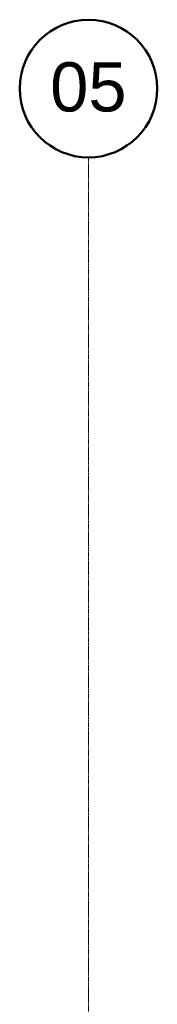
# Model space of a CAD drawing. Header units: millimetres. Extents: x -281 to 121694, y -16481 to 65128.
# Tile 256 of 256: x 16850 to 17550, y 60124 to 65128. Entities that reach past the tile are written whole.
import ezdxf

# ---------------------------------------------------------------- set-up
doc = ezdxf.new("R2010")
doc.units = ezdxf.units.MM
doc.linetypes.add('Grid Line', pattern=[12, 6, -2, 2, -2])
doc.layers.add('A--L$07A__Stramien', color=1, linetype='Continuous', lineweight=5)
doc.layers.add('A--T$07A__Stramien', color=1, linetype='Continuous', lineweight=50)
doc.styles.add('Arial', font='arial.ttf', dxfattribs={"height": 250})

# ---------------------------------------------------------------- blocks, each defined once
blk = doc.blocks.new('Grid - NLRS_00_LAB_UN_grid head_gen_cpz-378613-L_80_ 13')
at = {"layer": 'A--T$07A__Stramien'}
blk.add_circle((0, 0), 3.5, dxfattribs=at)

msp = doc.modelspace()

# ---------------------------------------------------------------- linework, layer by layer
at = {"layer": 'A--L$07A__Stramien', "linetype": 'Grid Line'}
msp.add_line((17200, 64428.4), (17200, 5044.8), dxfattribs=at)

# ---------------------------------------------------------------- block references
at = {"layer": 'A--T$07A__Stramien', "xscale": 99.99999999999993, "yscale": 99.99999999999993, "zscale": 99.99999999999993, "rotation": 180}
msp.add_blockref('Grid - NLRS_00_LAB_UN_grid head_gen_cpz-378613-L_80_ 13', (17200, 64778.4), dxfattribs=at)

# ---------------------------------------------------------------- texts
at = {"layer": 'A--T$07A__Stramien', "lineweight": 5, "insert": (17005.1, 64912), "char_height": 250, "width": 464.979, "attachment_point": 1, "style": 'Arial'}
msp.add_mtext('05', dxfattribs=at)

doc.saveas('drawing.dxf')
